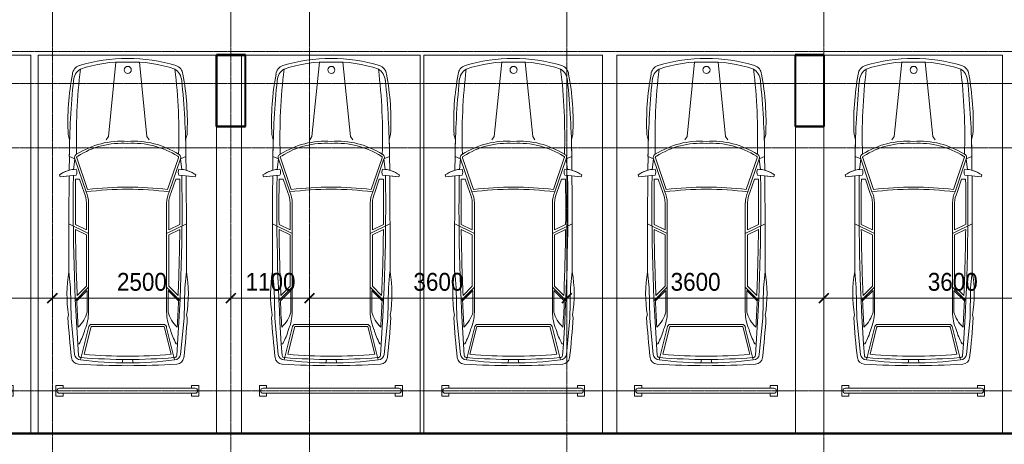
# Model space of a CAD drawing. Header units: millimetres. Extents: x 5617 to 102122, y -9330 to 63558.
# Tile 50 of 56: x 47260 to 61042, y 45950 to 51895. Entities that reach past the tile are written whole.
import ezdxf

# ---------------------------------------------------------------- set-up
doc = ezdxf.new("R2010")
doc.units = ezdxf.units.MM
doc.linetypes.add('ADSK_Линия сетки', pattern=[25, 20, -2.5, 0, -2.5])
doc.linetypes.add('Линия сетки', pattern=[25, 20, -2.5, 0, -2.5])
for name, color, linetype, lineweight in [('Оси', 7, 'Continuous', 9), ('Парковка', 7, 'Continuous', 18), ('Перекрытия', 7, 'Continuous', 18), ('Размеры', 7, 'Continuous', 9), ('Размеры-100', 7, 'Continuous', 9), ('Стены разрез', 7, 'Continuous', 40), ('Элементы узлов', 7, 'Continuous', 18)]:
    doc.layers.add(name, color=color, linetype=linetype, lineweight=lineweight)
doc.styles.add('Arial', font='arial.ttf', dxfattribs={"width": 0.9, "height": 250})
doc.dimstyles.new('Основной_2_5_мм', dxfattribs={"dimscale": 304.8, "dimtxt": 255.06485, "dimasz": 0.463911, "dimexe": 0.492126, "dimexo": 0.492126, "dimgap": 0.098425, "dimtad": 1, "dimdec": 0, "dimdsep": 46, "dimtxsty": 'Arial', "dimblk1": 'OBLIQUE', "dimblk2": 'OBLIQUE', "dimsah": 1, "dimcen": 0.09, "dimdle": 0.492126, "dimazin": 2, "dimtfac": 1, "dimtdec": 4, "dimtix": 1, "dimtmove": 0, "dimatfit": 3, "dimfxl": 1, "dimtvp": 1, "dimtolj": 1, "dimtzin": 0, "dimlwd": 20, "dimlwe": 20, "dimarcsym": 2})

# ---------------------------------------------------------------- blocks, each defined once
blk = doc.blocks.new('199_Парковочные места 3 класса и МГН - Средний класс-5604846-МКСС_LB02_-11_400__Кабельные конструкции_Лотки_4')
at = {"layer": 'Парковка', "color": 254, "true_color": 0xcccccc}
for p, q in [((0, -5300), (0, 0)), ((0, 0), (2500, 0)), ((2500, 0), (2500, -5300)), ((250, -4625), (250, -4775)), ((250, -4625), (350, -4625)), ((300, -4665), (2200, -4665)), ((350, -4625), (350, -4665)), ((2150, -4625), (2150, -4665)), ((2150, -4625), (2250, -4625)), ((2250, -4625), (2250, -4775)), ((250, -4775), (350, -4775)), ((300, -4735), (2200, -4735)), ((350, -4735), (350, -4775)), ((2150, -4735), (2150, -4775)), ((2150, -4775), (2250, -4775)), ((2500, -5300), (0, -5300))]:
    blk.add_line(p, q, dxfattribs=at)
for centre, start, end in [((300, -4700), 90, 270), ((2200, -4700), 270, 90)]:
    blk.add_arc(centre, 35, start, end, dxfattribs=at)
at = {"layer": 'Элементы узлов', "color": 254, "true_color": 0xcccccc}
for p, q in [((984, -1142), (1090, -99)), ((1524, -1142), (1418, -99)), ((422, -1114), (442, -1185)), ((422, -1114), (442, -1185)), ((953, -1186), (984, -1142)), ((1555, -1186), (1524, -1142)), ((2085, -1114), (2065, -1185)), ((2065, -1185), (2085, -1114)), ((436, -1612), (438, -1418)), ((438, -1418), (436, -1612)), ((515, -1453), (438, -1418)), ((515, -1453), (497, -1605)), ((515, -1453), (673, -1914)), ((543, -1440), (693, -1881)), ((1965, -1440), (1814, -1881)), ((1992, -1453), (1835, -1914)), ((1992, -1453), (2070, -1418)), ((1992, -1453), (2011, -1605)), ((2072, -1612), (2070, -1418)), ((2072, -1612), (2070, -1418)), ((298, -1678), (308, -1707)), ((298, -1678), (308, -1707)), ((308, -1707), (536, -1683)), ((308, -1707), (435, -1693)), ((580, -1736), (525, -1736)), ((580, -1736), (645, -1925)), ((1927, -1736), (1863, -1925)), ((1927, -1736), (1983, -1736)), ((2200, -1707), (1972, -1683)), ((2072, -1693), (2200, -1707)), ((2210, -1678), (2200, -1707)), ((2200, -1707), (2210, -1678)), ((678, -2069), (678, -2449)), ((708, -2069), (708, -3598)), ((1800, -2069), (1800, -3598)), ((1830, -2069), (1830, -2449)), ((708, -2497), (432, -2363)), ((678, -2449), (523, -2374)), ((678, -2516), (524, -2441)), ((1800, -2497), (2076, -2363)), ((1830, -2449), (1984, -2374)), ((1830, -2516), (1984, -2441)), ((678, -2516), (678, -3237)), ((1830, -2516), (1830, -3237)), ((453, -3260), (432, -3033)), ((2054, -3260), (2076, -3033)), ((463, -3682), (453, -3260)), ((708, -3249), (522, -3435)), ((688, -3297), (542, -3443)), ((678, -3237), (549, -3366)), ((688, -3297), (688, -3598)), ((1800, -3249), (1986, -3435)), ((1820, -3297), (1820, -3598)), ((1820, -3297), (1966, -3443)), ((1830, -3237), (1959, -3366)), ((2045, -3682), (2054, -3260)), ((419, -3676), (428, -3642)), ((428, -3642), (419, -3676)), ((512, -4192), (463, -3682)), ((1996, -4192), (2045, -3682)), ((2088, -3676), (2079, -3642)), ((2088, -3676), (2079, -3642)), ((708, -3817), (596, -4265)), ((738, -3820), (646, -4189)), ((1254, -3771), (754, -3771)), ((1254, -3801), (754, -3801)), ((1254, -3771), (1754, -3771)), ((1254, -3801), (1754, -3801)), ((1770, -3820), (1862, -4189)), ((1800, -3817), (1912, -4265)), ((574, -4042), (555, -4042)), ((1933, -4042), (1953, -4042)), ((1188, -4261), (1177, -4307)), ((1320, -4261), (1331, -4307))]:
    blk.add_line(p, q, dxfattribs=at)
blk.add_circle((1256, -208), 49.6, dxfattribs=at)
for centre, radius, start, end in [((1254, -2377), 2329, 90.0001, 106.8716), ((1254, -2377), 2329, 90.0001, 106.8716), ((1178, -1869), 1772, 87.5536, 109.2869), ((1254, -2377), 2329, 73.1284, 89.9999), ((1254, -2377), 2329, 73.1284, 89.9999), ((1329, -1869), 1772, 70.7131, 92.4464), ((3991, -937), 3573, 169.195, 182.843), ((3991, -937), 3573, 169.195, 182.843), ((617, -279), 137, 106.8716, 175.0665), ((617, -279), 137, 106.8716, 175.0665), ((710, -376), 215, 123.1556, 174.2587), ((8358, -1141), 7822, 173.0609, 181.8195), ((1797, -376), 215, 5.7413, 56.8444), ((-5850, -1141), 7822, 358.1805, 6.9391), ((1890, -279), 137, 4.9335, 73.1284), ((1890, -279), 137, 4.9335, 73.1284), ((-1483, -937), 3573, 357.157, 10.805), ((-1483, -937), 3573, 357.157, 10.805), ((12318, -1543), 11881, 174.2587, 179.4003), ((-9810, -1543), 11881, 0.5997, 5.7413), ((12318, -1543), 11881, 178.2769, 179.4003), ((1172, -2380), 1175, 86.0181, 122.5623), ((1172, -2380), 1145, 85.9136, 122.5623), ((1335, -2380), 1175, 57.4377, 93.9819), ((1335, -2380), 1145, 57.2304, 94.0864), ((-9810, -1543), 11881, 0.5997, 1.7231), ((555, -1432), 44.9, 110.1373, 207.9235), ((555, -1432), 14.9, 110.1373, 214.6567), ((1953, -1432), 14.9, 325.3433, 79.1758), ((1953, -1432), 44.9, 332.0765, 69.8627), ((546, -2020), 422, 91.3449, 125.9666), ((546, -2020), 422, 105.0802, 125.9666), ((444, -1640), 101, 335.1844, 24.8156), ((2064, -1640), 101, 155.1844, 204.8156), ((1962, -2020), 422, 54.0334, 88.6551), ((1962, -2020), 422, 54.0334, 74.9198), ((122295, -2694), 121864, 179.52958, 180.15962), ((122295, -2694), 121864, 179.52958, 180.15962), ((30000, -2118), 29508, 179.1634, 184.0543), ((30000, -2118), 29478, 179.2582, 180.4979), ((-27492, -2118), 29508, 355.9457, 0.8366), ((-27492, -2118), 29478, 359.5021, 0.7418), ((-119787, -2694), 121864, 359.84038, 0.47042), ((-119787, -2694), 121864, 359.84038, 0.47042), ((308, -2078), 370, 1.3171, 24.386), ((1254, -6445), 4567, 82.6909, 97.3089), ((308, -2078), 400, 1.2667, 24.1731), ((1254, -6445), 4597, 82.9964, 97.0033), ((2200, -2078), 400, 155.8269, 178.7333), ((2200, -2078), 370, 155.614, 178.6829), ((30000, -2118), 29478, 180.6284, 182.4261), ((-27492, -2118), 29478, 357.5739, 359.3716), ((2198, -3346), 1794, 169.9492, 189.4665), ((2198, -3346), 1794, 169.9492, 189.4665), ((310, -3346), 1794, 350.5335, 10.0508), ((310, -3346), 1794, 350.5335, 10.0508), ((30000, -2118), 29488, 182.5757, 183.2896), ((-27492, -2118), 29488, 356.7104, 357.4243), ((9206, -3182), 8801, 183.2167, 186.8835), ((9206, -3182), 8801, 183.2167, 186.8835), ((270, -3492), 431, 312.4417, 345.7397), ((104, -3598), 603, 335.9999, 0.0001), ((2403, -3598), 603, 179.9999, 204.0001), ((2238, -3492), 431, 194.2603, 227.5583), ((-6698, -3182), 8801, 353.1165, 356.7833), ((-6698, -3182), 8801, 353.1165, 356.7833), ((-103, -3648), 783, 329.8554, 345.5814), ((754, -3817), 46.1, 90, 180), ((754, -3817), 16.1, 90, 189.7873), ((1754, -3817), 46.1, 0, 90), ((1754, -3817), 16.1, 350.2127, 90), ((2611, -3648), 783, 194.4186, 210.1446), ((571, -4224), 103, 186.8835, 266.3593), ((571, -4224), 103, 186.8835, 266.3593), ((593, -4184), 81.1, 185.6929, 272.4229), ((600, -4202), 33.8, 184.0543, 277.095), ((1185, -180), 4128, 261.7908, 270.9499), ((1254, 3792), 8054, 265.3719, 274.6281), ((1254, 2689), 6905, 264.9489, 275.0511), ((1322, -180), 4128, 269.0501, 278.2092), ((1908, -4202), 33.8, 262.905, 355.9457), ((1915, -4184), 81.1, 267.5771, 354.3071), ((1937, -4224), 103, 273.6407, 353.1165), ((1937, -4224), 103, 273.6407, 353.1165), ((1250, 6442), 10791, 266.3593, 270.0213), ((1250, 6442), 10791, 266.3593, 270.0213), ((1258, 6442), 10791, 269.9787, 273.6407), ((1258, 6442), 10791, 269.9787, 273.6407)]:
    blk.add_arc(centre, radius, start, end, dxfattribs=at)
blk = doc.blocks.new('135_SLK_GD_AR_rvt-1-МКСС_LB02_-11_400__Кабельные конструкции_Лотки_4')
at = {"layer": 'Перекрытия', "color": 254, "true_color": 0xcccccc}
for p, q in [((103050, 51400), (103450, 51400)), ((103050, 50400), (103050, 51400)), ((103450, 51400), (103450, 50400)), ((111150, 51400), (111550, 51400)), ((111150, 50400), (111150, 51400)), ((111550, 51400), (111550, 50400)), ((103450, 50400), (103050, 50400)), ((111550, 50400), (111150, 50400)), ((87250, 46100), (125580, 46100))]:
    blk.add_line(p, q, dxfattribs=at)
at = {"layer": 'Стены разрез', "color": 254, "true_color": 0xcccccc}
for p, q in [((103452, 51402), (103048, 51402)), ((103048, 51402), (103048, 51400)), ((103048, 51400), (103048, 50400)), ((103050, 51400), (103450, 51400)), ((103050, 50400), (103050, 51400)), ((103450, 51400), (103450, 50400)), ((103452, 51400), (103452, 51402)), ((103452, 50398), (103452, 51400)), ((111552, 51402), (111148, 51402)), ((111148, 51402), (111148, 51400)), ((111148, 51400), (111148, 50400)), ((111150, 51400), (111550, 51400)), ((111150, 50400), (111150, 51400)), ((111550, 51400), (111550, 50400)), ((111552, 51400), (111552, 51402)), ((111552, 50398), (111552, 51400)), ((103048, 50400), (103048, 50398)), ((103048, 50398), (103450, 50398)), ((103450, 50400), (103050, 50400)), ((103450, 50398), (103452, 50398)), ((111148, 50400), (111148, 50398)), ((111148, 50398), (111550, 50398)), ((111550, 50400), (111150, 50400)), ((111550, 50398), (111552, 50398)), ((87250, 46100), (125580, 46100)), ((126500, 46102), (87252, 46102))]:
    blk.add_line(p, q, dxfattribs=at)
at = {"layer": 'Парковка', "color": 254, "lineweight": 18, "true_color": 0xcccccc}
for p in [(97950, 51400), (100550, 51400), (103400, 51400), (105950, 51400), (108650, 51400), (111550, 51400)]:
    blk.add_blockref('199_Парковочные места 3 класса и МГН - Средний класс-5604846-МКСС_LB02_-11_400__Кабельные конструкции_Лотки_4', p, dxfattribs=at)
blk = doc.blocks.new('DIMBLOCK20-МКСС_LB02_-11_400__Кабельные конструкции_Лотки_4')
at = {"layer": 'Размеры-100', "lineweight": 40, "transparency": 16777216}
for p, q in [((58517, 47996), (58446, 47925)), ((58517, 47996), (58587, 48066)), ((62117, 47996), (62046, 47925)), ((62117, 47996), (62187, 48066))]:
    blk.add_line(p, q, dxfattribs=at)
at = {"layer": 'Размеры-100', "lineweight": 20, "transparency": 16777216}
for p, q in [((58517, 47996), (58517, 48046)), ((62117, 47996), (58517, 47996)), ((58517, 47996), (58517, 47846)), ((62117, 47996), (62117, 48046)), ((62117, 47996), (62117, 47846))]:
    blk.add_line(p, q, dxfattribs=at)
at = {"layer": 'Размеры-100', "color": 0, "lineweight": 20, "transparency": 16777216, "insert": (59971, 48350), "char_height": 250, "width": 828.76, "attachment_point": 1, "line_spacing_factor": 0.941778, "style": 'Arial'}
blk.add_mtext('3600', dxfattribs=at)
blk = doc.blocks.new('_Oblique')
at = {"color": 0, "linetype": 'ByBlock', "lineweight": -2}
blk.add_line((-0.5, -0.5), (0.5, 0.5), dxfattribs=at)
blk = doc.blocks.new('DIMBLOCK21-МКСС_LB02_-11_400__Кабельные конструкции_Лотки_4')
at = {"layer": 'Размеры-100', "lineweight": 40, "transparency": 16777216}
for p, q in [((54917, 47996), (54846, 47925)), ((54917, 47996), (54987, 48066)), ((58517, 47996), (58446, 47925)), ((58517, 47996), (58587, 48066))]:
    blk.add_line(p, q, dxfattribs=at)
at = {"layer": 'Размеры-100', "lineweight": 20, "transparency": 16777216}
for p, q in [((54917, 47996), (54917, 48046)), ((58517, 47996), (54917, 47996)), ((54917, 47996), (54917, 47846)), ((58517, 47996), (58517, 48046)), ((58517, 47996), (58517, 47846))]:
    blk.add_line(p, q, dxfattribs=at)
at = {"layer": 'Размеры-100', "color": 0, "lineweight": 20, "transparency": 16777216, "insert": (56371, 48350), "char_height": 250, "width": 828.76, "attachment_point": 1, "line_spacing_factor": 0.941778, "style": 'Arial'}
blk.add_mtext('3600', dxfattribs=at)
blk = doc.blocks.new('DIMBLOCK22-МКСС_LB02_-11_400__Кабельные конструкции_Лотки_4')
at = {"layer": 'Размеры-100', "lineweight": 40, "transparency": 16777216}
for p, q in [((51317, 47996), (51246, 47925)), ((51317, 47996), (51387, 48066)), ((54917, 47996), (54846, 47925)), ((54917, 47996), (54987, 48066))]:
    blk.add_line(p, q, dxfattribs=at)
at = {"layer": 'Размеры-100', "lineweight": 20, "transparency": 16777216}
for p, q in [((51317, 47996), (51317, 48046)), ((54917, 47996), (51317, 47996)), ((51317, 47996), (51317, 47846)), ((54917, 47996), (54917, 48046)), ((54917, 47996), (54917, 47846))]:
    blk.add_line(p, q, dxfattribs=at)
at = {"layer": 'Размеры-100', "color": 0, "lineweight": 20, "transparency": 16777216, "insert": (52771, 48350), "char_height": 250, "width": 828.76, "attachment_point": 1, "line_spacing_factor": 0.941778, "style": 'Arial'}
blk.add_mtext('3600', dxfattribs=at)
blk = doc.blocks.new('DIMBLOCK23-МКСС_LB02_-11_400__Кабельные конструкции_Лотки_4')
at = {"layer": 'Размеры-100', "lineweight": 40, "transparency": 16777216}
for p, q in [((50217, 47996), (50146, 47925)), ((50217, 47996), (50287, 48066)), ((51317, 47996), (51246, 47925)), ((51317, 47996), (51387, 48066))]:
    blk.add_line(p, q, dxfattribs=at)
at = {"layer": 'Размеры-100', "lineweight": 20, "transparency": 16777216}
for p, q in [((50217, 47996), (50217, 48046)), ((51317, 47996), (50217, 47996)), ((50217, 47996), (50217, 47846)), ((51317, 47996), (51317, 48046)), ((51317, 47996), (51317, 47846))]:
    blk.add_line(p, q, dxfattribs=at)
at = {"layer": 'Размеры-100', "color": 0, "lineweight": 20, "transparency": 16777216, "insert": (50421, 48350), "char_height": 250, "width": 828.76, "attachment_point": 1, "line_spacing_factor": 0.941778, "style": 'Arial'}
blk.add_mtext('1100', dxfattribs=at)
blk = doc.blocks.new('DIMBLOCK24-МКСС_LB02_-11_400__Кабельные конструкции_Лотки_4')
at = {"layer": 'Размеры-100', "lineweight": 40, "transparency": 16777216}
for p, q in [((47717, 47996), (47646, 47925)), ((47717, 47996), (47787, 48066)), ((50217, 47996), (50146, 47925)), ((50217, 47996), (50287, 48066))]:
    blk.add_line(p, q, dxfattribs=at)
at = {"layer": 'Размеры-100', "lineweight": 20, "transparency": 16777216}
for p, q in [((47717, 47996), (47717, 48046)), ((50217, 47996), (47717, 47996)), ((47717, 47996), (47717, 47846)), ((50217, 47996), (50217, 48046)), ((50217, 47996), (50217, 47846))]:
    blk.add_line(p, q, dxfattribs=at)
at = {"layer": 'Размеры-100', "color": 0, "lineweight": 20, "transparency": 16777216, "insert": (48621, 48350), "char_height": 250, "width": 828.76, "attachment_point": 1, "line_spacing_factor": 0.941778, "style": 'Arial'}
blk.add_mtext('2500', dxfattribs=at)
blk = doc.blocks.new('DIMBLOCK25-МКСС_LB02_-11_400__Кабельные конструкции_Лотки_4')
at = {"layer": 'Размеры-100', "lineweight": 40, "transparency": 16777216}
for p, q in [((44117, 47996), (44046, 47925)), ((44117, 47996), (44187, 48066)), ((47717, 47996), (47646, 47925)), ((47717, 47996), (47787, 48066))]:
    blk.add_line(p, q, dxfattribs=at)
at = {"layer": 'Размеры-100', "lineweight": 20, "transparency": 16777216}
for p, q in [((44117, 47996), (44117, 48046)), ((47717, 47996), (44117, 47996)), ((44117, 47996), (44117, 47846)), ((47717, 47996), (47717, 48046)), ((47717, 47996), (47717, 47846))]:
    blk.add_line(p, q, dxfattribs=at)
at = {"layer": 'Размеры-100', "color": 0, "lineweight": 20, "transparency": 16777216, "insert": (45571, 48350), "char_height": 250, "width": 828.76, "attachment_point": 1, "line_spacing_factor": 0.941778, "style": 'Arial'}
blk.add_mtext('3600', dxfattribs=at)

msp = doc.modelspace()

# ---------------------------------------------------------------- linework, layer by layer
at = {"layer": 'Оси', "linetype": 'Линия сетки'}
for p, q in [((47716.7, -8455.2), (47716.7, 63558.3)), ((50216.7, -8455.2), (50216.7, 63558.3)), ((51316.7, -8455.2), (51316.7, 63558.3)), ((54916.7, -8455.2), (54916.7, 63558.3)), ((58516.7, -8455.2), (58516.7, 63558.3))]:
    msp.add_line(p, q, dxfattribs=at)
at = {"layer": 'Оси', "linetype": 'ADSK_Линия сетки'}
for p, q in [((101274.3, 51450), (28269.9, 51450)), ((101274.3, 51000), (28269.9, 51000)), ((101274.3, 50100), (28269.9, 50100)), ((101274.3, 46700), (28269.9, 46700))]:
    msp.add_line(p, q, dxfattribs=at)

# ---------------------------------------------------------------- block references
at = {"lineweight": 5}
msp.add_blockref('135_SLK_GD_AR_rvt-1-МКСС_LB02_-11_400__Кабельные конструкции_Лотки_4', (-53033.3, 0), dxfattribs=at)

# ---------------------------------------------------------------- dimensions: what is measured, and where the dimension line sits
at = {"layer": 'Размеры', "lineweight": 20}
for base, p1, p2, override, picture, middle in [((44116.7, 47995.8), (47716.7, 47895.8), (44116.7, 47895.8), {"dimpost": '<>', "dimfxl": 3600}, 'DIMBLOCK25-МКСС_LB02_-11_400__Кабельные конструкции_Лотки_4', (45916.7, 48153.5)), ((47716.7, 47995.8), (50216.7, 47895.8), (47716.7, 47895.8), {"dimpost": '<>', "dimfxl": 2500}, 'DIMBLOCK24-МКСС_LB02_-11_400__Кабельные конструкции_Лотки_4', (48966.7, 48153.4)), ((50216.7, 47995.8), (51316.7, 47895.8), (50216.7, 47895.8), {"dimpost": '<>', "dimfxl": 1100}, 'DIMBLOCK23-МКСС_LB02_-11_400__Кабельные конструкции_Лотки_4', (50766.7, 48153.4)), ((51316.7, 47995.8), (54916.7, 47895.8), (51316.7, 47895.8), {"dimpost": '<>', "dimfxl": 3600}, 'DIMBLOCK22-МКСС_LB02_-11_400__Кабельные конструкции_Лотки_4', (53116.7, 48153.5)), ((54916.7, 47995.8), (58516.7, 47895.8), (54916.7, 47895.8), {"dimpost": '<>', "dimfxl": 3600}, 'DIMBLOCK21-МКСС_LB02_-11_400__Кабельные конструкции_Лотки_4', (56716.7, 48153.5)), ((58516.7, 47995.8), (62116.7, 47895.8), (58516.7, 47895.8), {"dimpost": '<>', "dimfxl": 3600}, 'DIMBLOCK20-МКСС_LB02_-11_400__Кабельные конструкции_Лотки_4', (60316.7, 48153.5))]:
    dim = msp.add_linear_dim(base=base, p1=p1, p2=p2, dimstyle='Основной_2_5_мм', override=override, dxfattribs=at)
    dim.commit()
    dim.dimension.update_dxf_attribs({"geometry": picture, "text_midpoint": middle})

doc.saveas('drawing.dxf')
